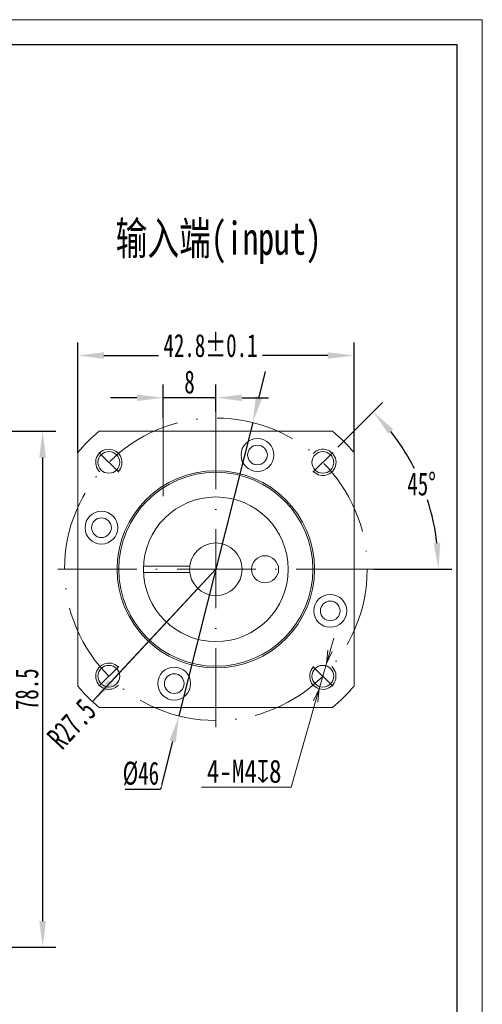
# Model space of a CAD drawing. Header units: millimetres. Extents: x 1414 to 1733, y 1047 to 1273.
# Tile 6 of 6: x 1663 to 1733, y 1123 to 1273. Entities that reach past the tile are written whole.
import ezdxf

# ---------------------------------------------------------------- set-up
doc = ezdxf.new("R2010")
doc.units = ezdxf.units.MM
doc.header["$PDSIZE"] = -5
doc.linetypes.add('ACAD_ISO10W100', pattern=[18, 12, -3, 0, -3])
doc.layers.get('0').update_dxf_attribs({"lineweight": 18})
doc.layers.get('Defpoints').update_dxf_attribs({"lineweight": 18})
doc.layers.add('1轮廓实线层', color=7, linetype='Continuous')
doc.layers.add('7标注层', color=4, linetype='Continuous')
for name, color, linetype, lineweight in [('中心线层', 7, 'ACAD_ISO10W100', 20), ('图框_外框线', 7, 'Continuous', 18), ('尺寸线层', 3, 'Continuous', 18), ('细实线层', 7, 'Continuous', 18)]:
    doc.layers.add(name, color=color, linetype=linetype, lineweight=lineweight)
doc.styles.add('PC_TEXTSTYLE', font='ISOCP.SHX', dxfattribs={"width": 0.707, "bigfont": 'GBCBIG.SHX'})
doc.styles.add('宋体', font='txt', dxfattribs={"width": 0.8})
doc.styles.add('标准', font='txt', dxfattribs={"width": 0.667})
doc.dimstyles.new('GB_尺寸', dxfattribs={"dimtxt": 3.5, "dimasz": 4, "dimexe": 2, "dimexo": 0, "dimtad": 1, "dimdsep": 46, "dimtxsty": '标准', "dimblk": '_CAXARROW', "dimcen": 0, "dimdle": 6, "dimazin": 2, "dimtfac": 0.707107, "dimtdec": 3, "dimtmove": 2, "dimatfit": 3, "dimfxl": 1, "dimfrac": 2, "dimtolj": 1, "dimarcsym": 1})
doc.dimstyles.new('标准', dxfattribs={"dimtxt": 3.5, "dimasz": 4, "dimexe": 2, "dimexo": 0, "dimtad": 1, "dimdsep": 46, "dimtxsty": '标准', "dimblk": '_CAXARROW', "dimcen": 0, "dimdle": 6, "dimazin": 2, "dimtfac": 0.707107, "dimtdec": 3, "dimtmove": 2, "dimatfit": 3, "dimfxl": 1, "dimfrac": 2, "dimtolj": 1, "dimarcsym": 1})
doc.dimstyles.new('螺孔(M8-7H)', dxfattribs={"dimtxt": 3.5, "dimasz": 2, "dimexe": 1.25, "dimexo": 3, "dimtad": 1, "dimtoh": 1, "dimdec": 4, "dimdsep": 46, "dimtxsty": '宋体', "dimblk": 'OPEN', "dimcen": 3, "dimclrd": 3, "dimclre": 3, "dimclrt": 2, "dimadec": 0, "dimazin": 0, "dimtm": 1e-09, "dimtfac": 1, "dimtdec": 4, "dimtmove": 0, "dimatfit": 3, "dimldrblk": 'OPEN', "dimfxl": 1, "dimtfill": 1, "dimtfillclr": 256, "dimlwd": 9, "dimlwe": 9, "dimarcsym": 0})

# ---------------------------------------------------------------- blocks, each defined once
blk = doc.blocks.new('_CAXARROW')
blk.add_hatch(color=0).paths.add_polyline_path([(0, 0), (-1, 0.125), (-1, -0.125)], flags=0)
blk = doc.blocks.new('*D32')
at = {"layer": 'Defpoints', "color": 0}
for p in [(1711.36, 1207.83), (1706.77, 1203.23), (1668.8, 1189.27), (1716.8, 1189.27)]:
    blk.add_point(p, dxfattribs=at)
at = {"layer": '尺寸线层', "color": 0, "lineweight": -2}
for p, q in [((1711.36, 1207.83), (1718.15, 1214.62)), ((1716.8, 1189.27), (1728.65, 1189.27))]:
    blk.add_line(p, q, dxfattribs=at)
for start, end in [(26.9262, 38.2258), (6.7742, 18.2114)]:
    blk.add_arc((1692.8, 1189.27), 33.85, start, end, dxfattribs=at)
at = {"layer": '尺寸线层', "color": 0, "lineweight": -2, "xscale": 4, "yscale": 4, "zscale": 4}
for p, rotation in [((1716.74, 1213.21), 131.6129178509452), ((1726.65, 1189.27), 273.387082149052)]:
    blk.add_blockref('_CAXARROW', p, dxfattribs=dict(at, rotation=rotation))
at = {"layer": '尺寸线层', "color": 0, "insert": (1724.08, 1202.22), "char_height": 3.5, "attachment_point": 5, "style": '标准', "bg_fill": 3, "box_fill_scale": 1.1, "bg_fill_color": 257, "bg_fill_transparency": 0}
blk.add_mtext('\\A1;45%%d', dxfattribs=at)
at = {"layer": 'Defpoints', "color": 0}
blk.add_point((1724.08, 1202.22), dxfattribs=at)
blk = doc.blocks.new('*D33')
at = {"layer": 'Defpoints', "color": 0}
blk.add_point((1692.8, 1189.27), dxfattribs=at)
at = {"layer": '尺寸线层', "color": 0, "lineweight": -2}
blk.add_line((1676.78, 1172.07), (1692.8, 1189.27), dxfattribs=at)
at = {"layer": '尺寸线层', "color": 0, "insert": (1670.88, 1165.74), "char_height": 3.5, "attachment_point": 5, "rotation": 47.0336, "style": '标准', "bg_fill": 3, "box_fill_scale": 1.1, "bg_fill_color": 257, "bg_fill_transparency": 0}
blk.add_mtext('\\A1;R27.5', dxfattribs=at)
at = {"layer": 'Defpoints', "color": 0}
blk.add_point((1674.06, 1169.15), dxfattribs=at)
at = {"layer": '尺寸线层', "color": 0, "lineweight": -2}
blk.add_line((1692.8, 1189.27), (1674.06, 1169.15), dxfattribs=at)
at = {"layer": '尺寸线层', "color": 0, "lineweight": -2, "xscale": 4, "yscale": 4, "zscale": 4, "rotation": 227.0335635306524}
blk.add_blockref('_CAXARROW', (1674.06, 1169.15), dxfattribs=at)
blk = doc.blocks.new('*D34')
at = {"layer": 'Defpoints', "color": 0}
for p in [(1698.4, 1211.58), (1687.2, 1166.96)]:
    blk.add_point(p, dxfattribs=at)
at = {"layer": '尺寸线层', "color": 0, "lineweight": -2}
for p, q in [((1699.38, 1215.46), (1700.35, 1219.34)), ((1698.4, 1211.58), (1687.2, 1166.96)), ((1686.23, 1163.08), (1684.4, 1155.81)), ((1679.04, 1155.81), (1684.4, 1155.81))]:
    blk.add_line(p, q, dxfattribs=at)
at = {"layer": '尺寸线层', "color": 0, "lineweight": -2, "xscale": 4, "yscale": 4, "zscale": 4}
for p, rotation in [((1698.4, 1211.58), 255.904955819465), ((1687.2, 1166.96), 75.90495581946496)]:
    blk.add_blockref('_CAXARROW', p, dxfattribs=dict(at, rotation=rotation))
at = {"layer": '尺寸线层', "color": 0, "insert": (1681.41, 1158.18), "char_height": 3.5, "attachment_point": 5, "style": '标准', "bg_fill": 3, "box_fill_scale": 1.1, "bg_fill_color": 257, "bg_fill_transparency": 0}
blk.add_mtext('\\A1;%%C46', dxfattribs=at)
blk = doc.blocks.new('*D35')
at = {"layer": 'Defpoints', "color": 0}
for p in [(1684.8, 1215.36), (1692.8, 1213.27), (1684.8, 1212.38)]:
    blk.add_point(p, dxfattribs=at)
at = {"layer": '尺寸线层', "color": 0, "lineweight": -2}
for p, q in [((1684.8, 1212.38), (1684.8, 1217.36)), ((1692.8, 1213.27), (1692.8, 1217.36)), ((1680.8, 1215.36), (1676.8, 1215.36)), ((1692.8, 1215.36), (1684.8, 1215.36)), ((1696.8, 1215.36), (1700.8, 1215.36))]:
    blk.add_line(p, q, dxfattribs=at)
at = {"layer": '尺寸线层', "color": 0, "lineweight": -2, "xscale": 4, "yscale": 4, "zscale": 4}
blk.add_blockref('_CAXARROW', (1684.8, 1215.36), dxfattribs=at)
at = {"layer": '尺寸线层', "color": 0, "lineweight": -2, "xscale": 4, "yscale": 4, "zscale": 4, "rotation": 180}
blk.add_blockref('_CAXARROW', (1692.8, 1215.36), dxfattribs=at)
at = {"layer": '尺寸线层', "color": 0, "insert": (1688.8, 1217.74), "char_height": 3.5, "attachment_point": 5, "style": '标准', "bg_fill": 3, "box_fill_scale": 1.1, "bg_fill_color": 257, "bg_fill_transparency": 0}
blk.add_mtext('\\A1;8', dxfattribs=at)
blk = doc.blocks.new('*D37')
at = {"layer": 'Defpoints', "color": 0}
for p in [(1625.62, 1210.27), (1639.62, 1131.77), (1666.47, 1131.77)]:
    blk.add_point(p, dxfattribs=at)
at = {"layer": '尺寸线层', "color": 0, "lineweight": -2}
for p, q in [((1625.62, 1210.27), (1668.47, 1210.27)), ((1666.47, 1206.27), (1666.47, 1135.77)), ((1639.62, 1131.77), (1668.47, 1131.77))]:
    blk.add_line(p, q, dxfattribs=at)
at = {"layer": '尺寸线层', "color": 0, "lineweight": -2, "xscale": 4, "yscale": 4, "zscale": 4}
for p, rotation in [((1666.47, 1210.27), 90), ((1666.47, 1131.77), 270)]:
    blk.add_blockref('_CAXARROW', p, dxfattribs=dict(at, rotation=rotation))
at = {"layer": '尺寸线层', "color": 0, "insert": (1664.09, 1171.02), "char_height": 3.5, "attachment_point": 5, "rotation": 90, "style": '标准', "bg_fill": 3, "box_fill_scale": 1.1, "bg_fill_color": 257, "bg_fill_transparency": 0}
blk.add_mtext('\\A1;78.5', dxfattribs=at)
blk = doc.blocks.new('*D47')
at = {"layer": 'Defpoints', "color": 0}
for p in [(1713.8, 1221.78), (1671.8, 1207.02), (1713.8, 1207.02)]:
    blk.add_point(p, dxfattribs=at)
at = {"layer": '尺寸线层', "color": 0, "lineweight": -2}
for p, q in [((1671.8, 1207.02), (1671.8, 1223.78)), ((1713.8, 1207.02), (1713.8, 1223.78)), ((1675.8, 1221.78), (1684.09, 1221.78)), ((1709.8, 1221.78), (1699.9, 1221.78))]:
    blk.add_line(p, q, dxfattribs=at)
at = {"layer": '尺寸线层', "color": 0, "lineweight": -2, "xscale": 4, "yscale": 4, "zscale": 4, "rotation": 180}
blk.add_blockref('_CAXARROW', (1671.8, 1221.78), dxfattribs=at)
at = {"layer": '尺寸线层', "color": 0, "lineweight": -2, "xscale": 4, "yscale": 4, "zscale": 4}
blk.add_blockref('_CAXARROW', (1713.8, 1221.78), dxfattribs=at)
at = {"layer": '尺寸线层', "color": 0, "insert": (1691.99, 1223.29), "char_height": 3.5, "attachment_point": 5, "style": '标准', "bg_fill": 3, "box_fill_scale": 1.1, "bg_fill_color": 257, "bg_fill_transparency": 0}
blk.add_mtext('\\A1;\\A1;42.8{\\H1x;%%P0.1}', dxfattribs=at)
blk = doc.blocks.new('_Open')
at = {"color": 0, "linetype": 'ByBlock', "lineweight": -2}
for p, q in [((-1, 0.167), (0, 0)), ((-1, -0.167), (0, 0)), ((0, 0), (-1, 0))]:
    blk.add_line(p, q, dxfattribs=at)
blk = doc.blocks.new('*D48')
at = {"layer": '1轮廓实线层', "color": 3, "lineweight": 9}
for p, q in [((1710.16, 1176.85), (1710.72, 1178.77)), ((1709.61, 1174.93), (1708.51, 1171.08)), ((1704.23, 1156.11), (1707.96, 1169.16)), ((1690.61, 1156.11), (1704.23, 1156.11))]:
    blk.add_line(p, q, dxfattribs=at)
at = {"layer": 'Defpoints', "color": 0}
for p in [(1709.61, 1174.93), (1708.51, 1171.08)]:
    blk.add_point(p, dxfattribs=at)
at = {"layer": '1轮廓实线层', "color": 3, "lineweight": 9, "xscale": 2, "yscale": 2, "zscale": 2}
for p, rotation in [((1709.61, 1174.93), 254.0304225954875), ((1708.51, 1171.08), 74.0304225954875)]:
    blk.add_blockref('_Open', p, dxfattribs=dict(at, rotation=rotation))
at = {"layer": '1轮廓实线层', "color": 2, "insert": (1697.11, 1158.52), "char_height": 3.5, "attachment_point": 5, "style": '宋体', "bg_fill": 3, "box_fill_scale": 1.1, "bg_fill_color": 257, "bg_fill_transparency": 0}
blk.add_mtext('4-M4{\\famgdt|b0|i0|c0|p0;x}{8}', dxfattribs=at)

msp = doc.modelspace()

# ---------------------------------------------------------------- linework, layer by layer
at = {"layer": '中心线层'}
for p, q in [((1692.801, 1165.26924), (1692.801, 1213.26924)), ((1684.801, 1212.37652), (1684.801, 1198.89764)), ((1668.801, 1189.26924), (1716.801, 1189.26924)), ((1707.56186, 1174.50838), (1710.56706, 1171.50318))]:
    msp.add_line(p, q, dxfattribs=at)
at = {"layer": '图框_外框线', "color": 3}
msp.add_lwpolyline([(1414.20926, 1047.22146), (1733.29954, 1047.22146), (1733.29954, 1272.86388), (1414.20926, 1272.86388)], close=True, dxfattribs=at)
at = {"layer": '图框_外框线', "color": 3, "lineweight": 25}
msp.add_lwpolyline([(1433.20273, 1051.02016), (1729.50085, 1051.02016), (1729.50085, 1269.06518), (1433.20273, 1269.06518)], close=True, dxfattribs=at)
at = {"layer": '尺寸线层'}
msp.add_lwpolyline([(1684.67703, 1224.43521), (1684.67703, 1222.28105), (1686.81664, 1222.28105), (1686.81664, 1224.43521)], close=True, dxfattribs=at)
msp.add_arc((1709.06446, 1173.00578), 2, 135, 46.9102132, dxfattribs=at)
at = {"layer": '细实线层'}
for p, q in [((1675.04567, 1210.26924), (1710.55628, 1210.26924)), ((1671.801, 1171.5139), (1671.801, 1207.02452)), ((1713.801, 1207.02457), (1713.801, 1171.51396)), ((1681.81145, 1189.76924), (1688.83238, 1189.76924)), ((1681.81145, 1188.76924), (1688.83238, 1188.76924)), ((1710.55634, 1168.26924), (1675.04572, 1168.26924))]:
    msp.add_line(p, q, dxfattribs=at)
for centre, radius in [((1699.12837, 1206.65355), 2.5), ((1699.12837, 1206.65355), 1.5), ((1692.801, 1189.26924), 15), ((1692.801, 1189.26924), 14.75), ((1692.801, 1189.26924), 11), ((1675.41669, 1195.59661), 2.5), ((1675.41669, 1195.59661), 1.5), ((1692.801, 1189.26924), 4), ((1710.18532, 1182.94186), 2.5), ((1710.18532, 1182.94186), 1.5), ((1686.47363, 1171.88492), 2.5), ((1709.06446, 1173.00578), 1.65), ((1686.47363, 1171.88492), 1.5)]:
    msp.add_circle(centre, radius, dxfattribs=at)
for start, end in [(130.214171, 139.785829), (40.214171, 49.785829), (220.214171, 229.785829), (310.214171, 319.785829)]:
    msp.add_arc((1692.801, 1189.26924), 27.5, start, end, dxfattribs=at)

# ---------------------------------------------------------------- texts
at = {"layer": '7标注层', "color": 0, "insert": (1677.57316, 1242.11444), "char_height": 5, "width": 57.2833166, "attachment_point": 1, "style": 'PC_TEXTSTYLE'}
msp.add_mtext('{\\fSimHei|b0|i0|c134|p2;输入端(input)}', dxfattribs=at)

# ---------------------------------------------------------------- next in the draw order: dimensions: what is measured, and where the dimension line sits
at = {"layer": '尺寸线层'}
dim = msp.add_angular_dim_2l(base=(1724.07585, 1202.2237), line1=((1711.36256, 1207.83079), (1706.76636, 1203.2346)), line2=((1668.801, 1189.26924), (1716.801, 1189.26924)), dimstyle='标准', override={"dimtad": 0, "dimtih": 1, "dimtoh": 1, "dimsah": 1, "dimtfill": 1, "dimtzin": 0}, dxfattribs=at)
dim.commit()
dim.dimension.update_dxf_attribs({"geometry": '*D32', "text_midpoint": (1724.07585, 1202.2237)})

# ---------------------------------------------------------------- next in the draw order: linework, layer by layer
at = {"layer": '中心线层'}
msp.add_line((1707.56186, 1204.03009), (1710.56706, 1207.0353), dxfattribs=at)
at = {"layer": '尺寸线层'}
msp.add_arc((1709.06446, 1205.53269), 2, 225, 136.9102132, dxfattribs=at)
at = {"layer": '细实线层'}
msp.add_circle((1709.06446, 1205.53269), 1.65, dxfattribs=at)

# ---------------------------------------------------------------- next in the draw order: dimensions: what is measured, and where the dimension line sits
at = {"layer": '尺寸线层'}
dim = msp.add_radius_dim(center=(1692.801, 1189.26924), mpoint=(1674.05783, 1169.14603), dimstyle='标准', override={"dimpost": 'R<>', "dimsah": 1, "dimtfill": 1, "dimtzin": 0}, dxfattribs=at)
dim.commit()
dim.dimension.update_dxf_attribs({"geometry": '*D33', "text_midpoint": (1670.8827, 1165.73712), "dimtype": 164})

# ---------------------------------------------------------------- next in the draw order: linework, layer by layer
at = {"layer": '中心线层'}
msp.add_circle((1692.801, 1189.26924), 23, dxfattribs=at)

# ---------------------------------------------------------------- next in the draw order: dimensions: what is measured, and where the dimension line sits
at = {"layer": '尺寸线层'}
dim = msp.add_linear_dim(base=(1666.46898, 1131.76924), p1=(1625.62332, 1210.26924), p2=(1639.62332, 1131.76924), angle=270, dimstyle='标准', override={"dimsah": 1, "dimtfill": 1, "dimtzin": 0}, dxfattribs=at)
dim.commit()
dim.dimension.update_dxf_attribs({"geometry": '*D37', "text_midpoint": (1664.09398, 1171.01924)})

# ---------------------------------------------------------------- next in the draw order: dimensions: what is measured, and where the dimension line sits
dim = msp.add_diameter_dim_2p(p1=(1698.40222, 1211.57678), p2=(1687.19979, 1166.9617), dimstyle='标准', override={"dimtoh": 1, "dimpost": '%%C<>', "dimsah": 1, "dimtmove": 1, "dimtfill": 1, "dimtzin": 0}, dxfattribs=at)
dim.commit()
dim.dimension.update_dxf_attribs({"geometry": '*D34', "text_midpoint": (1681.40707, 1158.18293)})

# ---------------------------------------------------------------- next in the draw order: linework, layer by layer
at = {"layer": '中心线层'}
for p, q in [((1678.04015, 1204.03009), (1675.03494, 1207.0353)), ((1678.04015, 1174.50838), (1675.03494, 1171.50318))]:
    msp.add_line(p, q, dxfattribs=at)
at = {"layer": '尺寸线层'}
for centre, start, end in [((1676.53755, 1205.53269), 315, 226.9102132), ((1676.53755, 1173.00578), 45, 316.9102132)]:
    msp.add_arc(centre, 2, start, end, dxfattribs=at)
at = {"layer": '细实线层'}
for centre, radius in [((1676.53755, 1205.53269), 1.65), ((1700.27858, 1189.26924), 2.06597), ((1676.53755, 1173.00578), 1.65)]:
    msp.add_circle(centre, radius, dxfattribs=at)

# ---------------------------------------------------------------- next in the draw order: dimensions: what is measured, and where the dimension line sits
at = {"layer": '1轮廓实线层', "color": 7}
dim = msp.add_diameter_dim_2p(p1=(1709.61471, 1174.9286), p2=(1708.5142, 1171.08297), text='4-M<>{\\famgdt|b0|i0|c0|p0;x}{8}', dimstyle='螺孔(M8-7H)', override={"dimpost": '<>', "dimcen": 0, "dimtvp": 0.1}, dxfattribs=at)
dim.commit()
dim.dimension.update_dxf_attribs({"geometry": '*D48', "text_midpoint": (1697.10698, 1156.10717), "dimtype": 163})
at = {"layer": '尺寸线层'}
dim = msp.add_linear_dim(base=(1684.801, 1215.36047), p1=(1692.801, 1213.26924), p2=(1684.801, 1212.37652), dimstyle='标准', override={"dimsah": 1, "dimtfill": 1, "dimtzin": 0}, dxfattribs=at)
dim.commit()
dim.dimension.update_dxf_attribs({"geometry": '*D35', "text_midpoint": (1688.801, 1217.73547)})

# ---------------------------------------------------------------- next in the draw order: dimensions: what is measured, and where the dimension line sits
dim = msp.add_linear_dim(base=(1713.801, 1221.78153), p1=(1671.801, 1207.02452), p2=(1713.801, 1207.02452), text='\\A1;42.8{\\H1x;%%P0.1}', dimstyle='GB_尺寸', override={"dimsah": 1, "dimtfac": 1, "dimtfill": 1, "dimtzin": 0}, dxfattribs=at)
dim.commit()
dim.dimension.update_dxf_attribs({"geometry": '*D47', "text_midpoint": (1691.9939, 1223.29278), "dimtype": 160})

doc.saveas('drawing.dxf')
